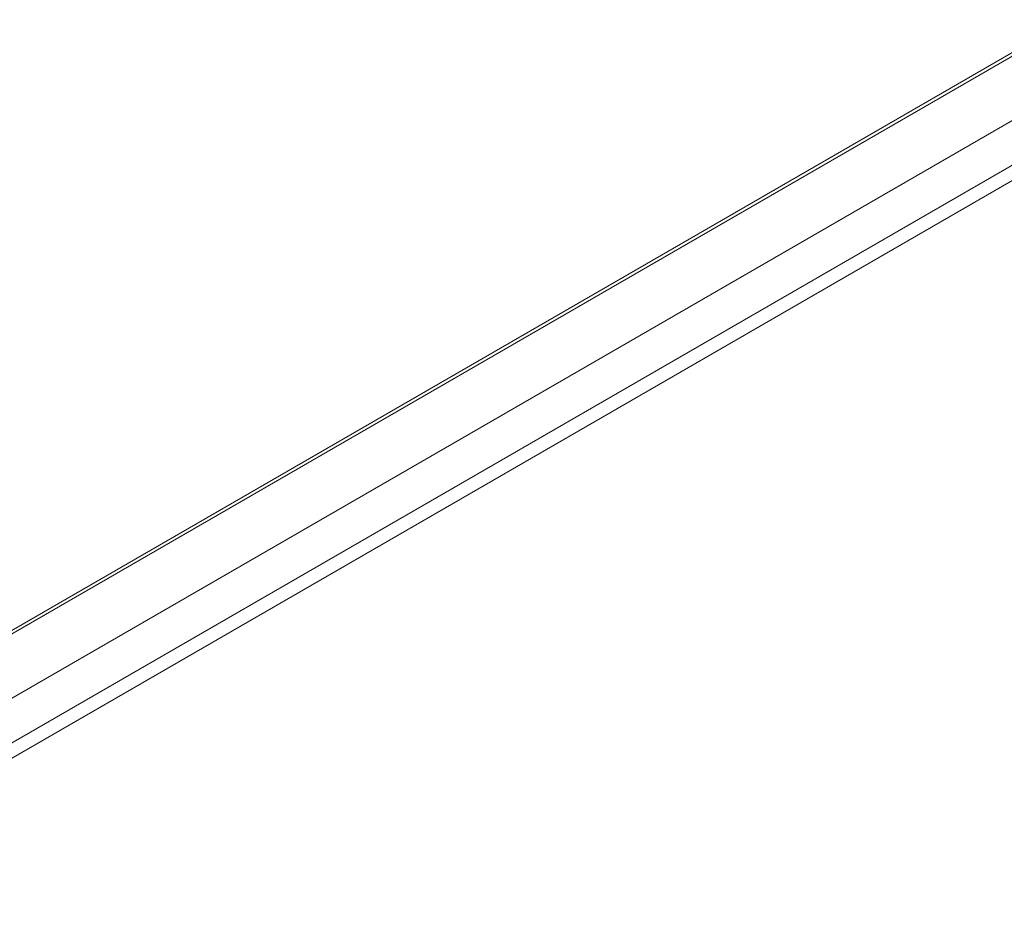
# Model space of a CAD drawing. Header units: millimetres. Extents: x 0 to 1118, y 0 to 864.
# Tile 13 of 146: x 272 to 283, y 102 to 112. Entities that reach past the tile are written whole.
import ezdxf

# ---------------------------------------------------------------- set-up
doc = ezdxf.new("R2010")
doc.units = ezdxf.units.MM

msp = doc.modelspace()

# ---------------------------------------------------------------- linework, layer by layer
at = {"color": 7, "linetype": 'Continuous', "lineweight": 15}
for p, q in [((268.767, 103.301), (414.237, 187.279)), ((268.793, 103.358), (414.263, 187.336)), ((269.43, 102.972), (413.803, 186.317)), ((269.43, 102.478), (413.803, 185.823)), ((269.326, 102.249), (413.7, 185.594)), ((269.003, 102.063), (413.376, 185.408))]:
    msp.add_line(p, q, dxfattribs=at)

doc.saveas('drawing.dxf')
